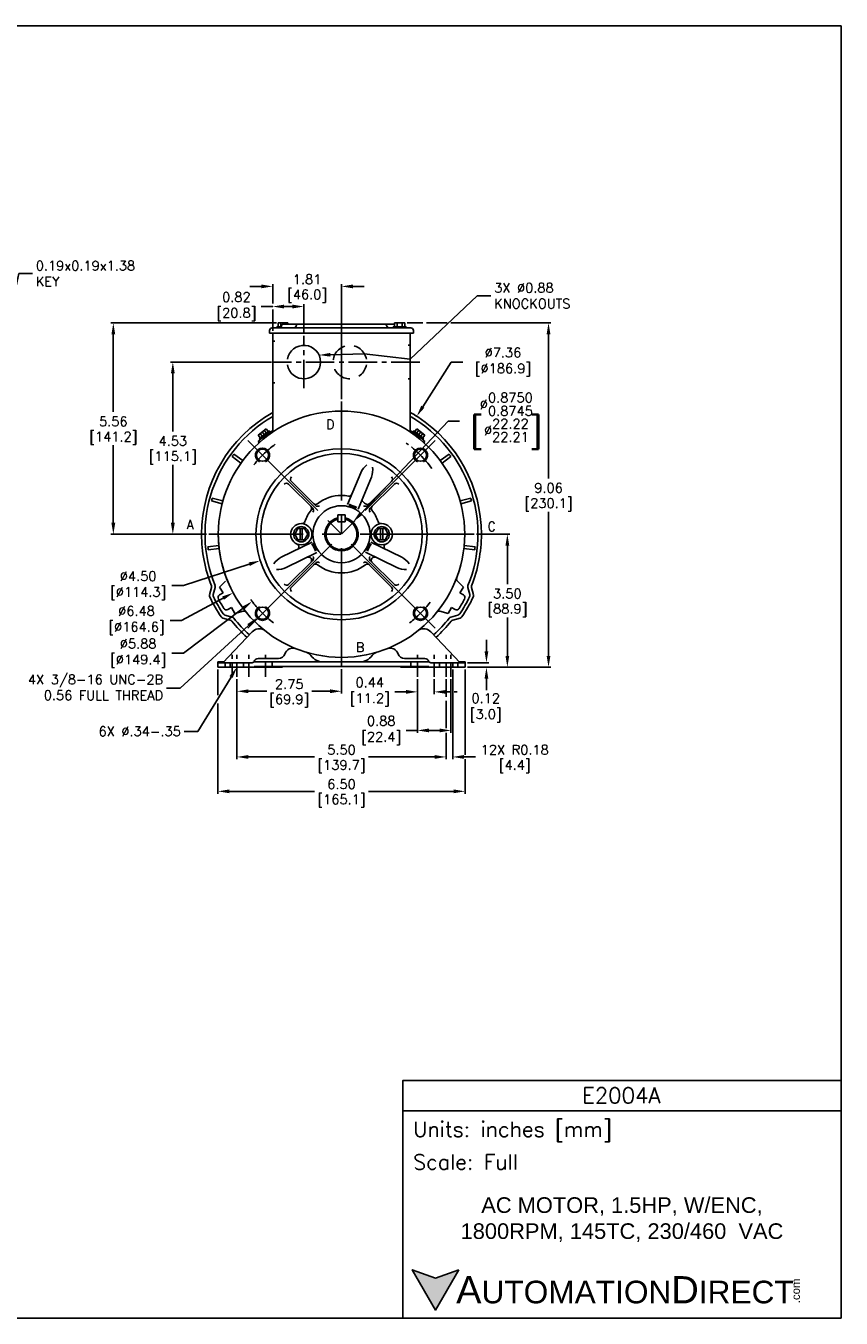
# Model space of a CAD drawing. Extents: x 897.4 to 941.4, y -8.5 to 25.5.
# Tile 2 of 2: x 920 to 941.4, y -8.5 to 25.5. Entities that reach past the tile are written whole.
import ezdxf
from ezdxf import colors
from ezdxf.entities.mleader import LeaderData, LeaderLine
from ezdxf.math import Vec2, Vec3

# ---------------------------------------------------------------- set-up
doc = ezdxf.new("R2010")
doc.units = 0
doc.header["$LTSCALE"] = 4
doc.header["$MEASUREMENT"] = 0
for name, pattern in [('CENTER2', [1.125, 0.75, -0.125, 0.125, -0.125]), ('CENTERLINE', [1.09375, 0.78125, -0.09375, 0.125, -0.09375]), ('HIDDEN2', [0.1875, 0.125, -0.0625])]:
    doc.linetypes.add(name, pattern=pattern)
doc.layers.get('0').update_dxf_attribs({"linetype": 'CONTINUOUS'})
doc.layers.get('DEFPOINTS').update_dxf_attribs({"linetype": 'CONTINUOUS'})
for name, color, linetype in [('CENTER', 40, 'CENTER2'), ('DIMENSIONS', 140, 'CONTINUOUS'), ('DIMENSIONS @ 1', 140, 'CONTINUOUS'), ('HIDDEN', 102, 'HIDDEN2'), ('TEXT', 140, 'CONTINUOUS')]:
    doc.layers.add(name, color=color, linetype=linetype)
doc.styles.add('\\M+2ABAC\\M+2A6A11', font='txt')
doc.styles.add('ROMANS', font='romans.shx')
doc.styles.get("Standard").update_dxf_attribs({"font": 'romans.shx'})
doc.dimstyles.get("Standard").update_dxf_attribs({"dimtxt": 0.25, "dimasz": 0.3, "dimexe": 0.0625, "dimexo": 0.0625, "dimgap": 0.0625, "dimtad": 0, "dimtih": 1, "dimtoh": 1, "dimzin": 0, "dimdsep": 46, "dimtxsty": 'Standard', "dimcen": 0, "dimadec": 0, "dimazin": 0, "dimtfac": 1, "dimtofl": 0, "dimtmove": 0, "dimatfit": 3, "dimfxl": 0, "dimtolj": 1, "dimtzin": 0, "dimarcsym": 0})

# ---------------------------------------------------------------- blocks, each defined once
blk = doc.blocks.new('*D9')
at = {"layer": 'DEFPOINTS', "color": 0}
for p in [(926.618, 17.651), (922.264, 12.091), (924.776, 12.091)]:
    blk.add_point(p, dxfattribs=at)
at = {"layer": 'DIMENSIONS', "color": 0, "lineweight": -2}
for p, q in [((926.555, 17.651), (922.202, 17.651)), ((922.264, 17.351), (922.264, 15.311)), ((922.264, 12.391), (922.264, 14.43)), ((924.713, 12.091), (922.202, 12.091))]:
    blk.add_line(p, q, dxfattribs=at)
at = {"layer": 'DIMENSIONS', "color": 0}
for points in [[(922.214, 17.351), (922.314, 17.351), (922.264, 17.651)], [(922.214, 12.391), (922.314, 12.391), (922.264, 12.091)]]:
    blk.add_solid(points, dxfattribs=at)
at = {"layer": 'DIMENSIONS', "color": 0, "char_height": 0.25, "attachment_point": 5}
for s, insert in [('\\A1;5.56', (922.264, 15.058)), ('\\A1;[141.2]', (922.264, 14.618))]:
    blk.add_mtext(s, dxfattribs=dict(at, insert=insert))
blk = doc.blocks.new('*D10')
at = {"layer": 'DEFPOINTS', "color": 0}
for p in [(926.488, 16.621), (923.829, 12.091), (924.776, 12.091)]:
    blk.add_point(p, dxfattribs=at)
at = {"layer": 'DIMENSIONS', "color": 0, "lineweight": -2}
for p, q in [((926.425, 16.621), (923.766, 16.621)), ((923.829, 16.321), (923.829, 14.796)), ((923.829, 12.391), (923.829, 13.915)), ((924.713, 12.091), (923.766, 12.091))]:
    blk.add_line(p, q, dxfattribs=at)
at = {"layer": 'DIMENSIONS', "color": 0}
for points in [[(923.779, 16.321), (923.879, 16.321), (923.829, 16.621)], [(923.779, 12.391), (923.879, 12.391), (923.829, 12.091)]]:
    blk.add_solid(points, dxfattribs=at)
at = {"layer": 'DIMENSIONS', "color": 0, "char_height": 0.25, "attachment_point": 5}
for s, insert in [('\\A1;4.53', (923.829, 14.543)), ('\\A1;[115.1]', (923.829, 14.103))]:
    blk.add_mtext(s, dxfattribs=dict(at, insert=insert))
blk = doc.blocks.new('*D11')
at = {"layer": 'DEFPOINTS', "color": 0}
for p in [(928.266, 8.601), (925.516, 8.341), (928.266, 7.959)]:
    blk.add_point(p, dxfattribs=at)
at = {"layer": 'DIMENSIONS', "color": 0, "lineweight": -2}
for p, q in [((928.266, 8.538), (928.266, 7.897)), ((925.516, 8.278), (925.516, 7.897)), ((925.816, 7.959), (926.298, 7.959)), ((927.966, 7.959), (927.483, 7.959))]:
    blk.add_line(p, q, dxfattribs=at)
at = {"layer": 'DIMENSIONS', "color": 0}
for points in [[(925.816, 8.009), (925.816, 7.909), (925.516, 7.959)], [(927.966, 8.009), (927.966, 7.909), (928.266, 7.959)]]:
    blk.add_solid(points, dxfattribs=at)
at = {"layer": 'DIMENSIONS', "color": 0, "char_height": 0.25, "attachment_point": 5}
for s, insert in [('\\A1;2.75', (926.891, 8.147)), ('\\A1;[69.9]', (926.891, 7.706))]:
    blk.add_mtext(s, dxfattribs=dict(at, insert=insert))
blk = doc.blocks.new('*D12')
at = {"layer": 'DEFPOINTS', "color": 0}
for p in [(931.117, 13.63), (925.415, 10.551)]:
    blk.add_point(p, dxfattribs=at)
at = {"layer": 'DIMENSIONS', "color": 0, "lineweight": -2}
for p, q in [((924.061, 9.821), (925.151, 10.409)), ((923.761, 9.821), (924.061, 9.821))]:
    blk.add_line(p, q, dxfattribs=at)
blk.add_arc((928.266, 12.091), 3.24, 181.1052, 209.4687, dxfattribs=at)
at = {"layer": 'DIMENSIONS', "color": 0}
blk.add_solid([(925.127, 10.453), (925.174, 10.365), (925.415, 10.551)], dxfattribs=at)
at = {"layer": 'DIMENSIONS', "color": 0, "insert": (922.788, 9.821), "char_height": 0.25, "attachment_point": 5}
blk.add_mtext('\\A1; ∅6.48\\P [∅164.6]', dxfattribs=at)
blk = doc.blocks.new('*D13')
at = {"layer": 'DEFPOINTS', "color": 0}
for p in [(925.516, 8.341), (931.016, 8.341), (931.016, 6.231)]:
    blk.add_point(p, dxfattribs=at)
at = {"layer": 'DIMENSIONS', "color": 0, "lineweight": -2}
for p, q in [((925.516, 8.278), (925.516, 6.169)), ((931.016, 8.278), (931.016, 7.813)), ((931.016, 7.704), (931.016, 7)), ((931.016, 6.869), (931.016, 6.169)), ((925.816, 6.231), (927.554, 6.231)), ((930.716, 6.231), (928.977, 6.231))]:
    blk.add_line(p, q, dxfattribs=at)
at = {"layer": 'DIMENSIONS', "color": 0}
for points in [[(925.816, 6.281), (925.816, 6.181), (925.516, 6.231)], [(930.716, 6.281), (930.716, 6.181), (931.016, 6.231)]]:
    blk.add_solid(points, dxfattribs=at)
at = {"layer": 'DIMENSIONS', "color": 0, "char_height": 0.25, "attachment_point": 5}
for s, insert in [('\\A1;5.50', (928.266, 6.419)), ('\\A1;[139.7]', (928.266, 5.978))]:
    blk.add_mtext(s, dxfattribs=dict(at, insert=insert))
blk = doc.blocks.new('*D14')
at = {"layer": 'DEFPOINTS', "color": 0}
for p in [(925.016, 8.591), (931.516, 8.591), (931.516, 5.326)]:
    blk.add_point(p, dxfattribs=at)
at = {"layer": 'DIMENSIONS', "color": 0, "lineweight": -2}
for p, q in [((925.016, 8.528), (925.016, 7.855)), ((931.516, 8.528), (931.516, 6.285)), ((925.016, 7.638), (925.016, 5.263)), ((931.516, 6.171), (931.516, 5.263)), ((925.316, 5.326), (927.554, 5.326)), ((931.216, 5.326), (928.977, 5.326))]:
    blk.add_line(p, q, dxfattribs=at)
at = {"layer": 'DIMENSIONS', "color": 0}
for points in [[(925.316, 5.376), (925.316, 5.276), (925.016, 5.326)], [(931.216, 5.376), (931.216, 5.276), (931.516, 5.326)]]:
    blk.add_solid(points, dxfattribs=at)
at = {"layer": 'DIMENSIONS', "color": 0, "char_height": 0.25, "attachment_point": 5}
for s, insert in [('\\A1;6.50', (928.266, 5.513)), ('\\A1;[165.1]', (928.266, 5.073))]:
    blk.add_mtext(s, dxfattribs=dict(at, insert=insert))
blk = doc.blocks.new('*D32')
at = {"layer": 'DEFPOINTS', "color": 0}
for p in [(927.276, 18.081), (926.456, 17.381), (927.276, 17.311)]:
    blk.add_point(p, dxfattribs=at)
at = {"layer": 'DIMENSIONS', "color": 0, "lineweight": -2}
for p, q in [((926.456, 18.081), (926.156, 18.081)), ((926.976, 18.081), (926.756, 18.081)), ((927.276, 17.373), (927.276, 18.144)), ((926.456, 17.443), (926.456, 18.006))]:
    blk.add_line(p, q, dxfattribs=at)
at = {"layer": 'DIMENSIONS', "color": 0}
for points in [[(926.756, 18.131), (926.756, 18.031), (926.456, 18.081)], [(926.976, 18.131), (926.976, 18.031), (927.276, 18.081)]]:
    blk.add_solid(points, dxfattribs=at)
at = {"layer": 'DIMENSIONS', "color": 0, "insert": (925.415, 18.081), "char_height": 0.25, "attachment_point": 5}
blk.add_mtext('\\A1; 0.82\\P [20.8]', dxfattribs=at)
blk = doc.blocks.new('*D16')
at = {"layer": 'DEFPOINTS', "color": 0}
for p in [(928.266, 18.611), (926.456, 17.381), (928.266, 15.581)]:
    blk.add_point(p, dxfattribs=at)
at = {"layer": 'DIMENSIONS', "color": 0, "lineweight": -2}
for p, q in [((926.156, 18.611), (925.856, 18.611)), ((926.456, 18.157), (926.456, 18.673)), ((928.266, 15.643), (928.266, 18.673)), ((928.566, 18.611), (928.866, 18.611)), ((926.456, 17.443), (926.456, 18.006))]:
    blk.add_line(p, q, dxfattribs=at)
at = {"layer": 'DIMENSIONS', "color": 0}
for points in [[(926.156, 18.661), (926.156, 18.561), (926.456, 18.611)], [(928.566, 18.661), (928.566, 18.561), (928.266, 18.611)]]:
    blk.add_solid(points, dxfattribs=at)
at = {"layer": 'DIMENSIONS', "color": 0, "char_height": 0.25, "attachment_point": 5}
for s, insert in [('\\A1;1.81', (927.361, 18.798)), ('\\A1;[46.0]', (927.361, 18.358))]:
    blk.add_mtext(s, dxfattribs=dict(at, insert=insert))
blk = doc.blocks.new('*D1')
at = {"layer": 'DEFPOINTS', "color": 0}
for p in [(930.245, 15.193), (926.287, 8.988)]:
    blk.add_point(p, dxfattribs=at)
at = {"layer": 'DIMENSIONS', "color": 0, "lineweight": -2}
for p, q in [((931.155, 16.62), (930.406, 15.446)), ((931.455, 16.62), (931.155, 16.62))]:
    blk.add_line(p, q, dxfattribs=at)
blk.add_arc((928.266, 12.091), 3.68, 56.967, 58.4406, dxfattribs=at)
at = {"layer": 'DIMENSIONS', "color": 0}
blk.add_solid([(930.364, 15.473), (930.448, 15.419), (930.245, 15.193)], dxfattribs=at)
at = {"layer": 'DIMENSIONS', "color": 0, "insert": (932.428, 16.62), "char_height": 0.25, "attachment_point": 5}
blk.add_mtext('\\A1; ∅7.36\\P [∅186.9]', dxfattribs=at)
blk = doc.blocks.new('*D17')
at = {"layer": 'DEFPOINTS', "color": 0}
for p in [(930.266, 8.341), (930.706, 8.341), (930.706, 7.943)]:
    blk.add_point(p, dxfattribs=at)
at = {"layer": 'DIMENSIONS', "color": 0, "lineweight": -2}
for p, q in [((930.266, 8.278), (930.266, 7.881)), ((930.706, 8.278), (930.706, 7.881)), ((929.966, 7.943), (929.666, 7.943)), ((931.006, 7.943), (931.117, 7.943)), ((931.232, 7.943), (931.306, 7.943))]:
    blk.add_line(p, q, dxfattribs=at)
at = {"layer": 'DIMENSIONS', "color": 0}
for points in [[(929.966, 7.993), (929.966, 7.893), (930.266, 7.943)], [(931.006, 7.993), (931.006, 7.893), (930.706, 7.943)]]:
    blk.add_solid(points, dxfattribs=at)
at = {"layer": 'DIMENSIONS', "color": 0, "insert": (928.925, 7.943), "char_height": 0.25, "attachment_point": 5}
blk.add_mtext('\\A1; 0.44\\P [11.2]', dxfattribs=at)
blk = doc.blocks.new('*D31')
at = {"layer": 'DEFPOINTS', "color": 0}
for p in [(930.266, 8.341), (931.146, 8.341), (931.146, 6.929)]:
    blk.add_point(p, dxfattribs=at)
at = {"layer": 'DIMENSIONS', "color": 0, "lineweight": -2}
for p, q in [((930.266, 8.278), (930.266, 6.866)), ((931.146, 8.278), (931.146, 6.866)), ((930.266, 6.929), (929.966, 6.929)), ((930.846, 6.929), (930.566, 6.929))]:
    blk.add_line(p, q, dxfattribs=at)
at = {"layer": 'DIMENSIONS', "color": 0}
for points in [[(930.566, 6.979), (930.566, 6.879), (930.266, 6.929)], [(930.846, 6.979), (930.846, 6.879), (931.146, 6.929)]]:
    blk.add_solid(points, dxfattribs=at)
at = {"layer": 'DIMENSIONS', "color": 0, "insert": (929.225, 6.929), "char_height": 0.25, "attachment_point": 5}
blk.add_mtext('\\A1; 0.88\\P [22.4]', dxfattribs=at)
blk = doc.blocks.new('*D19')
at = {"layer": 'DEFPOINTS', "color": 0}
for p in [(931.516, 8.711), (931.516, 8.591), (932.079, 8.591)]:
    blk.add_point(p, dxfattribs=at)
at = {"layer": 'DIMENSIONS', "color": 0, "lineweight": -2}
for p, q in [((932.079, 9.011), (932.079, 9.311)), ((931.578, 8.711), (932.141, 8.711)), ((931.578, 8.591), (932.141, 8.591)), ((932.079, 8.291), (932.079, 7.991))]:
    blk.add_line(p, q, dxfattribs=at)
at = {"layer": 'DIMENSIONS', "color": 0}
for points in [[(932.029, 9.011), (932.129, 9.011), (932.079, 8.711)], [(932.029, 8.291), (932.129, 8.291), (932.079, 8.591)]]:
    blk.add_solid(points, dxfattribs=at)
at = {"layer": 'DIMENSIONS', "color": 0, "insert": (931.974, 7.525), "char_height": 0.25, "attachment_point": 5}
blk.add_mtext('\\A1; 0.12\\P [3.0]', dxfattribs=at)
blk = doc.blocks.new('*D30')
at = {"layer": 'DEFPOINTS', "color": 0}
for p in [(931.191, 8.591), (931.016, 8.341), (931.191, 6.231)]:
    blk.add_point(p, dxfattribs=at)
at = {"layer": 'DIMENSIONS', "color": 0, "lineweight": -2}
for p, q in [((931.191, 8.528), (931.191, 6.169)), ((931.016, 8.278), (931.016, 7.816)), ((931.016, 7.702), (931.016, 6.991)), ((931.016, 6.851), (931.016, 6.169)), ((930.716, 6.231), (930.416, 6.231)), ((931.491, 6.231), (931.791, 6.231))]:
    blk.add_line(p, q, dxfattribs=at)
at = {"layer": 'DIMENSIONS', "color": 0}
for points in [[(930.716, 6.281), (930.716, 6.181), (931.016, 6.231)], [(931.491, 6.281), (931.491, 6.181), (931.191, 6.231)]]:
    blk.add_solid(points, dxfattribs=at)
at = {"layer": 'DIMENSIONS', "color": 0, "char_height": 0.25, "attachment_point": 5}
for s, insert in [('\\A1;12X R0.18', (932.823, 6.419)), ('\\A1;[4.4]', (932.823, 5.978))]:
    blk.add_mtext(s, dxfattribs=dict(at, insert=insert))
blk = doc.blocks.new('*D21')
at = {"layer": 'DEFPOINTS', "color": 0}
for p in [(929.932, 17.651), (931.516, 8.591), (933.712, 8.591)]:
    blk.add_point(p, dxfattribs=at)
at = {"layer": 'DIMENSIONS', "color": 0, "lineweight": -2}
for p, q in [((929.994, 17.651), (930.409, 17.651)), ((930.501, 17.651), (931.043, 17.651)), ((931.144, 17.651), (933.775, 17.651)), ((933.712, 17.351), (933.712, 13.561)), ((933.712, 8.891), (933.712, 12.68)), ((931.578, 8.591), (933.775, 8.591))]:
    blk.add_line(p, q, dxfattribs=at)
at = {"layer": 'DIMENSIONS', "color": 0}
for points in [[(933.662, 17.351), (933.762, 17.351), (933.712, 17.651)], [(933.662, 8.891), (933.762, 8.891), (933.712, 8.591)]]:
    blk.add_solid(points, dxfattribs=at)
at = {"layer": 'DIMENSIONS', "color": 0, "char_height": 0.25, "attachment_point": 5}
for s, insert in [('\\A1;9.06', (933.712, 13.308)), ('\\A1;[230.1]', (933.712, 12.868))]:
    blk.add_mtext(s, dxfattribs=dict(at, insert=insert))
blk = doc.blocks.new('*D25')
at = {"layer": 'DEFPOINTS', "color": 0}
for p in [(930.406, 12.786), (926.126, 11.396)]:
    blk.add_point(p, dxfattribs=at)
at = {"layer": 'DIMENSIONS', "color": 0, "lineweight": -2}
for p, q in [((924.106, 10.739), (925.84, 11.303)), ((923.806, 10.739), (924.106, 10.739))]:
    blk.add_line(p, q, dxfattribs=at)
at = {"layer": 'DIMENSIONS', "color": 0}
blk.add_solid([(925.825, 11.35), (925.856, 11.255), (926.126, 11.396)], dxfattribs=at)
at = {"layer": 'DIMENSIONS', "color": 0, "insert": (922.832, 10.739), "char_height": 0.25, "attachment_point": 5}
blk.add_mtext('\\A1; ∅4.50\\P [∅114.3]', dxfattribs=at)
blk = doc.blocks.new('*D26')
at = {"layer": 'DEFPOINTS', "color": 0}
for p in [(930.615, 13.858), (925.916, 10.323)]:
    blk.add_point(p, dxfattribs=at)
at = {"layer": 'DIMENSIONS', "color": 0, "lineweight": -2}
for p, q in [((924.106, 8.961), (925.676, 10.143)), ((923.806, 8.961), (924.106, 8.961))]:
    blk.add_line(p, q, dxfattribs=at)
blk.add_arc((928.266, 12.091), 2.94, 215.7331, 217.5224, dxfattribs=at)
at = {"layer": 'DIMENSIONS', "color": 0}
blk.add_solid([(925.646, 10.183), (925.706, 10.103), (925.916, 10.323)], dxfattribs=at)
at = {"layer": 'DIMENSIONS', "color": 0, "insert": (922.832, 8.961), "char_height": 0.25, "attachment_point": 5}
blk.add_mtext('\\A1; ∅5.88\\P [∅149.4]', dxfattribs=at)
blk = doc.blocks.new('*D0')
at = {"layer": 'DEFPOINTS', "color": 0}
for p in [(928.566, 12.409), (927.966, 11.772)]:
    blk.add_point(p, dxfattribs=at)
at = {"layer": 'DIMENSIONS', "color": 0, "lineweight": -2}
for p, q in [((931.07, 15.067), (928.771, 12.627)), ((931.37, 15.067), (931.07, 15.067))]:
    blk.add_line(p, q, dxfattribs=at)
at = {"layer": 'DIMENSIONS', "color": 0}
blk.add_solid([(928.735, 12.662), (928.808, 12.593), (928.566, 12.409)], dxfattribs=at)
at = {"layer": 'DIMENSIONS', "color": 0, "insert": (932.517, 15.067), "char_height": 0.25, "attachment_point": 5}
blk.add_mtext('\\A1; ∅\\S0.8750^ 0.8745;\\P {\\o\\l\\H0.600000;[}∅\\S22.22^ 22.21;{\\o\\l\\H0.600000;]}', dxfattribs=at)
blk = doc.blocks.new('*D27')
at = {"layer": 'DEFPOINTS', "color": 0}
for p in [(931.756, 12.091), (931.516, 8.591), (932.629, 8.591)]:
    blk.add_point(p, dxfattribs=at)
at = {"layer": 'DIMENSIONS', "color": 0, "lineweight": -2}
for p, q in [((931.818, 12.091), (932.692, 12.091)), ((932.629, 11.791), (932.629, 10.781)), ((932.629, 8.891), (932.629, 9.9)), ((931.578, 8.591), (932.692, 8.591))]:
    blk.add_line(p, q, dxfattribs=at)
at = {"layer": 'DIMENSIONS', "color": 0}
for points in [[(932.579, 11.791), (932.679, 11.791), (932.629, 12.091)], [(932.579, 8.891), (932.679, 8.891), (932.629, 8.591)]]:
    blk.add_solid(points, dxfattribs=at)
at = {"layer": 'DIMENSIONS', "color": 0, "char_height": 0.25, "attachment_point": 5}
for s, insert in [('\\A1;3.50', (932.629, 10.528)), ('\\A1;[88.9]', (932.629, 10.088))]:
    blk.add_mtext(s, dxfattribs=dict(at, insert=insert))

msp = doc.modelspace()

# ---------------------------------------------------------------- hatches: boundary and pattern name
at = {"layer": 'TEXT'}
msp.add_hatch(color=256, dxfattribs=at).paths.add_polyline_path([(931.353, -7.259), (930.739, -7.483), (930.125, -7.259), (930.739, -8.323)])

# ---------------------------------------------------------------- linework, layer by layer
for p, q in [((926.376, 17.381), (926.376, 17.451)), ((930.156, 17.381), (926.376, 17.381)), ((930.086, 17.521), (926.446, 17.521)), ((926.456, 17.381), (926.456, 14.822)), ((926.675, 17.551), (926.566, 17.551)), ((926.566, 17.521), (926.566, 17.551)), ((926.853, 17.651), (926.6, 17.651)), ((926.6, 17.551), (926.6, 17.651)), ((926.668, 17.551), (926.668, 17.651)), ((926.685, 17.571), (926.688, 17.579)), ((926.736, 17.621), (926.736, 17.651)), ((929.66, 17.621), (926.752, 17.621)), ((926.853, 17.651), (926.853, 17.621)), ((927.074, 17.571), (927.077, 17.579)), ((929.457, 17.571), (929.456, 17.575)), ((929.626, 17.521), (929.626, 17.551)), ((929.966, 17.551), (929.626, 17.551)), ((929.66, 17.551), (929.66, 17.651)), ((929.932, 17.651), (929.66, 17.651)), ((929.728, 17.551), (929.728, 17.651)), ((929.864, 17.551), (929.864, 17.651)), ((929.932, 17.551), (929.932, 17.651)), ((929.966, 17.521), (929.966, 17.551)), ((930.076, 17.381), (930.076, 14.822)), ((930.156, 17.381), (930.156, 17.451)), ((926.07, 14.701), (926.285, 14.867)), ((926.131, 14.622), (926.07, 14.701)), ((926.104, 14.601), (926.373, 14.808)), ((926.184, 14.664), (926.124, 14.743)), ((926.238, 14.705), (926.178, 14.784)), ((926.292, 14.746), (926.231, 14.826)), ((926.346, 14.788), (926.285, 14.867)), ((926.394, 14.781), (926.373, 14.808)), ((930.137, 14.781), (930.158, 14.808)), ((930.428, 14.601), (930.158, 14.808)), ((930.185, 14.788), (930.246, 14.867)), ((930.239, 14.746), (930.3, 14.826)), ((930.462, 14.701), (930.246, 14.867)), ((930.293, 14.705), (930.354, 14.784)), ((930.347, 14.664), (930.408, 14.743)), ((930.401, 14.622), (930.462, 14.701)), ((926.096, 14.497), (926.072, 14.528)), ((926.124, 14.574), (926.104, 14.601)), ((930.407, 14.574), (930.428, 14.601)), ((930.436, 14.497), (930.46, 14.528)), ((925.386, 14.133), (925.621, 13.963)), ((925.433, 14.198), (925.668, 14.027)), ((931.098, 14.198), (930.863, 14.027)), ((931.145, 14.133), (930.91, 13.963)), ((928.428, 12.876), (928.774, 13.709)), ((926.876, 13.41), (927.508, 12.778)), ((926.947, 13.481), (927.579, 12.849)), ((928.702, 12.752), (929.051, 13.595)), ((929.585, 13.481), (928.953, 12.849)), ((929.656, 13.41), (929.023, 12.778)), ((924.846, 12.966), (925.126, 12.891)), ((924.866, 13.043), (925.147, 12.968)), ((931.665, 13.043), (931.385, 12.968)), ((931.685, 12.966), (931.405, 12.891)), ((928.172, 12.604), (928.359, 12.604)), ((928.172, 12.417), (928.172, 12.604)), ((928.359, 12.417), (928.359, 12.604)), ((927.119, 12.242), (927.037, 12.091)), ((927.121, 12.242), (927.297, 12.242)), ((927.18, 11.94), (927.18, 12.242)), ((927.235, 11.94), (927.235, 12.242)), ((927.379, 12.091), (927.297, 12.242)), ((928.172, 12.417), (928.359, 12.417)), ((929.235, 12.242), (929.153, 12.09)), ((929.411, 12.242), (929.237, 12.242)), ((929.296, 12.242), (929.296, 11.94)), ((929.351, 12.242), (929.351, 11.94)), ((929.494, 12.09), (929.412, 12.242)), ((927.037, 12.091), (927.119, 11.94)), ((927.121, 11.94), (927.295, 11.94)), ((927.297, 11.94), (927.379, 12.091)), ((929.153, 12.09), (929.234, 11.94)), ((929.411, 11.94), (929.234, 11.94)), ((929.413, 11.94), (929.494, 12.09)), ((924.751, 11.761), (925.039, 11.792)), ((924.759, 11.682), (925.048, 11.712)), ((927.492, 11.88), (926.681, 11.485)), ((927.617, 11.607), (926.812, 11.215)), ((928.9, 11.615), (929.719, 11.215)), ((929.039, 11.88), (929.851, 11.485)), ((931.772, 11.682), (931.483, 11.712)), ((931.78, 11.761), (931.492, 11.792)), ((926.876, 10.771), (927.508, 11.403)), ((926.947, 10.701), (927.579, 11.333)), ((929.585, 10.701), (928.953, 11.333)), ((929.656, 10.771), (929.023, 11.403)), ((924.847, 10.686), (924.795, 10.492)), ((924.942, 10.691), (924.891, 10.501)), ((925.15, 10.546), (925.058, 10.493)), ((925.217, 10.859), (925.06, 10.702)), ((925.06, 10.702), (925.15, 10.546)), ((931.314, 10.859), (931.471, 10.702)), ((931.471, 10.702), (931.381, 10.546)), ((931.381, 10.546), (931.474, 10.493)), ((931.59, 10.691), (931.641, 10.501)), ((931.684, 10.686), (931.736, 10.492)), ((925.34, 9.832), (925.146, 9.884)), ((925.392, 9.912), (925.201, 9.963)), ((925.37, 10.165), (925.278, 10.112)), ((925.37, 10.165), (925.46, 10.009)), ((925.675, 10.067), (925.46, 10.009)), ((930.857, 10.067), (931.071, 10.009)), ((931.161, 10.165), (931.071, 10.009)), ((931.139, 9.912), (931.33, 9.963)), ((931.161, 10.165), (931.254, 10.112)), ((931.192, 9.832), (931.385, 9.884)), ((925.146, 8.711), (925.918, 9.523)), ((931.386, 8.711), (930.613, 9.523)), ((925.016, 8.591), (925.016, 8.731)), ((925.016, 8.731), (925.165, 8.731)), ((925.016, 8.711), (925.917, 8.711)), ((925.016, 8.591), (925.966, 8.591)), ((925.966, 8.591), (925.966, 8.611)), ((925.966, 8.611), (926.716, 8.611)), ((925.966, 8.591), (926.716, 8.591)), ((925.967, 8.731), (928.266, 8.731)), ((926.076, 8.821), (926.607, 8.821)), ((926.716, 8.591), (926.716, 8.611)), ((926.716, 8.611), (928.266, 8.611)), ((930.564, 8.731), (928.266, 8.731)), ((929.816, 8.611), (928.266, 8.611)), ((929.816, 8.611), (929.816, 8.591)), ((930.566, 8.611), (929.816, 8.611)), ((930.566, 8.591), (929.816, 8.591)), ((930.456, 8.821), (929.924, 8.821)), ((930.566, 8.611), (930.566, 8.591)), ((931.516, 8.591), (930.566, 8.591)), ((931.516, 8.711), (930.615, 8.711)), ((931.516, 8.711), (931.312, 8.711)), ((931.516, 8.731), (931.367, 8.731)), ((931.516, 8.591), (931.516, 8.731))]:
    msp.add_line(p, q)
for centre, radius in [((928.266, 12.091), 2.25), ((926.187, 14.17), 0.16), ((930.345, 14.17), 0.16), ((928.266, 12.091), 2.125), ((927.208, 12.091), 0.2), ((929.324, 12.091), 0.28), ((929.324, 12.091), 0.2), ((926.187, 10.012), 0.16), ((930.345, 10.012), 0.16)]:
    msp.add_circle(centre, radius)
for centre, radius, start, end in [((926.446, 17.451), 0.07, 90, 180), ((926.618, 17.591), 0.07, 269.9998, 343.3981), ((926.752, 17.551), 0.07, 89.9997, 156.4529), ((927.007, 17.591), 0.07, 269.9998, 343.3981), ((927.141, 17.551), 0.07, 89.9997, 156.4529), ((929.39, 17.551), 0.07, 20.2364, 90), ((929.524, 17.591), 0.07, 196.6016, 270.0001), ((930.086, 17.451), 0.07, 0, 90), ((927.276, 16.621), 0.44, 189.0682, 170.3933), ((928.266, 12.091), 3.24, 90, 180), ((928.266, 12.091), 3.24, 0, 90), ((928.266, 12.091), 3.68, 119.4621, 180), ((928.266, 12.091), 3.59, 120.2768, 202.0624), ((928.266, 12.091), 3.68, 56.967, 60.5379), ((928.266, 12.091), 3.59, 56.968, 59.7232), ((928.266, 12.091), 3.59, 337.9376, 56.9679), ((928.266, 12.091), 3.68, 0, 56.967), ((928.266, 12.063), 3.3, 123.2631, 131.6707), ((928.266, 12.063), 3.3, 48.3293, 56.7369), ((926.187, 14.17), 0.188, 293.9592, 244.816), ((930.345, 14.17), 0.188, 295.184, 246.0408), ((928.266, 12.091), 3.53, 143.3507, 144.6493), ((928.266, 12.091), 3.53, 35.3507, 36.6493), ((929.236, 13.518), 0.5, 126.8366, 157.5), ((929.236, 13.518), 0.5, 126.8355, 157.5), ((928.589, 13.786), 0.5, 337.5, 8.1634), ((926.819, 13.353), 0.08, 45.0001, 138.8824), ((927.003, 13.537), 0.08, 131.1181, 225.0006), ((929.528, 13.537), 0.08, 314.9994, 48.882), ((929.712, 13.353), 0.08, 41.1176, 134.9999), ((928.266, 12.091), 3.53, 164.3507, 165.6492), ((928.266, 12.091), 1.02, 90, 128.2082), ((928.266, 12.091), 1.02, 79.5662, 90), ((928.465, 13.172), 0.08, 259.5662, 337.5001), ((928.89, 12.996), 0.08, 157.5, 235.4279), ((928.266, 12.091), 1.02, 51.7918, 55.4281), ((928.266, 12.091), 3.53, 14.3508, 15.6493), ((928.266, 12.091), 1.02, 141.7821, 160.9227), ((927.401, 12.771), 0.08, 321.7821, 45.0051), ((927.451, 12.721), 0.08, 322.2456, 45.0002), ((928.266, 12.091), 0.75, 89.9929, 270), ((927.585, 12.955), 0.08, 225, 308.2079), ((927.635, 12.905), 0.08, 225.0001, 307.7438), ((928.266, 12.091), 0.75, 270, 90.0141), ((929.079, 14.054), 1.35, 242.5732, 251.7079), ((929.08, 14.053), 1.32, 242.3775, 251.9677), ((928.896, 12.905), 0.08, 232.2562, 314.9999), ((928.946, 12.955), 0.08, 231.7921, 315), ((929.08, 12.721), 0.08, 134.9997, 217.7545), ((929.13, 12.771), 0.08, 134.9949, 218.2179), ((928.266, 12.091), 1.02, 19.0773, 38.2179), ((927.208, 12.091), 0.28, 0, 180), ((927.226, 12.45), 0.08, 267.068, 340.9225), ((928.266, 12.091), 0.437, 102.3772, 77.6228), ((928.266, 12.091), 0.406, 103.3465, 76.6535), ((929.305, 12.45), 0.08, 199.0775, 272.932), ((928.266, 12.091), 3.68, 180, 201.6001), ((928.266, 12.091), 3.24, 180, 270), ((927.208, 12.091), 0.28, 180, 0), ((928.266, 12.091), 3.24, 270, 0), ((928.266, 12.091), 3.68, 338.3999, 0), ((928.266, 12.091), 3.53, 185.3508, 186.6493), ((927.064, 11.76), 0.08, 296, 66.5076), ((926.356, 11.158), 1.32, 21.5323, 31.1225), ((926.356, 11.159), 1.35, 21.7921, 30.9268), ((930.176, 11.159), 1.35, 149.0732, 158.2079), ((930.175, 11.158), 1.32, 148.8775, 158.4677), ((929.467, 11.76), 0.08, 113.4925, 244.0001), ((928.266, 12.091), 3.53, 353.3507, 354.6492), ((926.9, 11.035), 0.5, 116, 146.6634), ((927.4, 11.412), 0.08, 38.0712, 116.0002), ((927.401, 11.41), 0.08, 314.9949, 38.2179), ((927.451, 11.46), 0.08, 314.9997, 37.7545), ((927.585, 11.226), 0.08, 51.7921, 135), ((927.635, 11.276), 0.08, 52.2562, 134.9999), ((928.266, 12.091), 1.02, 231.7918, 270), ((928.266, 12.091), 1.02, 270, 308.2082), ((928.896, 11.276), 0.08, 45.0001, 127.7438), ((928.946, 11.226), 0.08, 45, 128.2079), ((929.08, 11.46), 0.08, 142.2455, 225.0003), ((929.13, 11.41), 0.08, 141.7821, 225.0051), ((929.132, 11.412), 0.08, 63.9998, 141.9287), ((929.631, 11.035), 0.5, 33.3366, 64), ((926.593, 11.664), 0.5, 265.3366, 296), ((929.938, 11.664), 0.5, 244, 274.6634), ((931.371, 10.915), 0.08, 159.2667, 225), ((924.77, 10.707), 0.08, 344.9998, 21.6), ((924.864, 10.712), 0.08, 344.9979, 22.0625), ((926.819, 10.828), 0.08, 221.1176, 314.9999), ((927.003, 10.644), 0.08, 134.9994, 228.8819), ((929.528, 10.644), 0.08, 311.1181, 45.0006), ((929.712, 10.828), 0.08, 225.0001, 318.8824), ((931.667, 10.712), 0.08, 157.9375, 195.0021), ((931.762, 10.707), 0.08, 158.4, 195.0002), ((924.872, 10.471), 0.08, 165.0002, 205.5126), ((928.266, 12.091), 3.84, 205.5126, 214.4874), ((924.968, 10.48), 0.08, 165.0001, 206.0285), ((928.266, 12.091), 3.75, 206.0285, 213.9716), ((925.098, 10.423), 0.08, 120.0003, 207.7588), ((928.266, 12.091), 3.66, 207.7589, 212.2412), ((928.266, 12.091), 3.66, 327.7588, 332.2412), ((928.266, 12.091), 3.75, 326.0284, 333.9716), ((928.266, 12.091), 3.84, 325.5126, 334.4874), ((931.434, 10.423), 0.08, 332.2412, 59.9997), ((931.563, 10.48), 0.08, 333.9715, 14.9999), ((931.659, 10.471), 0.08, 334.4874, 14.9998), ((925.166, 9.962), 0.08, 214.4874, 255), ((925.222, 10.04), 0.08, 213.9715, 255), ((925.238, 10.181), 0.08, 212.2412, 300), ((925.371, 9.834), 0.08, 37.938, 74.9999), ((928.266, 12.091), 3.59, 217.9377, 227.5366), ((925.695, 9.989), 0.08, 39.2667, 104.9999), ((926.187, 10.012), 0.188, 115.184, 66.0408), ((930.345, 10.012), 0.188, 113.9592, 64.816), ((928.266, 12.091), 3.59, 312.4635, 322.0623), ((930.836, 9.989), 0.08, 75.0005, 140.7333), ((931.16, 9.834), 0.08, 105.0001, 142.062), ((931.294, 10.181), 0.08, 240, 327.7588), ((931.309, 10.04), 0.08, 285, 326.0285), ((931.365, 9.962), 0.08, 285, 325.5126), ((925.319, 9.755), 0.08, 38.4, 75.0004), ((928.266, 12.091), 3.68, 218.3999, 227.5092), ((926.107, 9.343), 0.26, 63.7076, 136.4167), ((930.424, 9.343), 0.26, 43.5833, 116.2924), ((928.266, 12.091), 3.68, 312.4908, 321.6001), ((931.212, 9.755), 0.08, 104.9996, 141.6), ((926.608, 9.001), 0.18, 270, 339.2138), ((926.987, 8.875), 0.22, 68.3217, 163.7927), ((927.266, 8.757), 0.24, 35.6773, 73.3024), ((927.786, 9.131), 0.4, 215.6774, 270), ((928.746, 9.131), 0.4, 270, 324.3226), ((929.265, 8.757), 0.24, 106.6976, 144.3227), ((929.544, 8.875), 0.22, 16.2073, 111.6783), ((929.923, 9.001), 0.18, 200.7863, 270), ((925.917, 8.771), 0.06, 269.9988, 339.3331), ((926.076, 8.711), 0.11, 90, 159.333), ((930.456, 8.711), 0.11, 20.667, 90), ((930.615, 8.771), 0.06, 200.667, 270.0012)]:
    msp.add_arc(centre, radius, start, end)
at = {"layer": 'CENTER', "ltscale": 0.25}
for p, q in [((927.276, 15.931), (927.276, 17.311)), ((930.326, 16.621), (926.488, 16.621))]:
    msp.add_line(p, q, dxfattribs=at)
at = {"layer": 'CENTER', "linetype": 'CENTERLINE'}
for p, q in [((928.266, 8.601), (928.266, 15.581)), ((928.266, 8.6), (928.266, 15.58)), ((930.733, 9.623), (925.798, 14.559)), ((930.733, 9.622), (925.798, 14.559)), ((925.798, 9.623), (930.733, 14.558))]:
    msp.add_line(p, q, dxfattribs=at)
at = {"layer": 'CENTER'}
msp.add_line((931.756, 12.091), (924.776, 12.091), dxfattribs=at)
at = {"layer": 'CENTER', "ltscale": 0.125}
for p, q in [((925.386, 8.341), (925.386, 8.961)), ((925.516, 8.341), (925.516, 8.961)), ((925.826, 8.341), (925.826, 8.961)), ((926.266, 8.341), (926.266, 8.981)), ((930.266, 8.341), (930.266, 8.981)), ((930.706, 8.341), (930.706, 8.961)), ((931.016, 8.341), (931.016, 8.961)), ((931.146, 8.341), (931.146, 8.961))]:
    msp.add_line(p, q, dxfattribs=at)
at = {"layer": 'CENTER', "linetype": 'CENTERLINE', "ltscale": 0.25}
for start, end in [(126.3349, 142.7305), (35.9721, 54.5845), (217.5224, 232.489), (307.538, 322.5307)]:
    msp.add_arc((928.266, 12.091), 2.94, start, end, dxfattribs=at)
at = {"layer": 'DEFPOINTS'}
msp.add_lwpolyline([(941.409, -8.534), (897.409, -8.534), (897.409, 25.466), (941.409, 25.466)], close=True, dxfattribs=at)
at = {"layer": 'DIMENSIONS'}
for p, q in [((928.266, 17.914), (928.266, 18.578)), ((930.266, 8.132), (930.266, 6.972)), ((931.146, 8.132), (931.146, 6.972))]:
    msp.add_line(p, q, dxfattribs=at)
at = {"layer": 'HIDDEN'}
for p, q in [((926.516, 17.166), (926.456, 17.166)), ((930.076, 17.061), (930.016, 17.061)), ((926.516, 16.076), (926.456, 16.076)), ((930.076, 16.181), (930.016, 16.181)), ((925.206, 8.591), (925.206, 8.711)), ((925.341, 8.591), (925.341, 8.711)), ((925.691, 8.591), (925.691, 8.711)), ((926.446, 8.591), (926.446, 8.731)), ((930.086, 8.591), (930.086, 8.731)), ((930.841, 8.591), (930.841, 8.711)), ((931.191, 8.591), (931.191, 8.711)), ((931.326, 8.591), (931.326, 8.711))]:
    msp.add_line(p, q, dxfattribs=at)
msp.add_arc((928.486, 16.621), 0.44, 9.6067, 350.9318, dxfattribs=at)
at = {"layer": 'TEXT'}
msp.add_line((929.879, -3.077), (941.409, -3.077), dxfattribs=at)
for points in [[(929.879, -8.534), (929.879, -2.282), (941.409, -2.282), (941.409, -8.534)], [(931.353, -7.259), (930.739, -8.323), (930.125, -7.259), (930.739, -7.483)]]:
    msp.add_lwpolyline(points, close=True, dxfattribs=at)

# ---------------------------------------------------------------- texts
at = {"layer": 'DIMENSIONS', "width": 0.95}
for s, p in [('D', (927.867, 14.858)), ('A', (924.193, 12.22)), ('C', (932.108, 12.169)), ('B', (928.649, 8.994))]:
    msp.add_text(s, height=0.25, dxfattribs=at).set_placement(p)
at = {"layer": 'TEXT'}
for s, insert, char_height, width, attachment_point, style in [('E2004A', (935.626, -2.674), 0.4111, 7.73736, 5, 'ROMANS'), (' Units: inches [mm]', (929.879, -3.63), 0.39741, 11.53066, 4, 'ROMANS'), (' Scale: Full', (929.879, -4.425), 0.39741, 11.53066, 4, 'ROMANS'), ('{\\fArial|b0|i0|c0|p34;     \\H1.2x;A\\H0.8333x;UTOMATION\\H1.2x;D\\H0.8333x;IRECT}', (930.125, -7.791), 0.59611, 10.09792, 4, '\\M+2ABAC\\M+2A6A11')]:
    msp.add_mtext(s, dxfattribs=dict(at, insert=insert, char_height=char_height, width=width, attachment_point=attachment_point, style=style))
at = {"layer": 'TEXT', "insert": (935.644, -5.94), "char_height": 0.41105, "width": 9.21252, "attachment_point": 5}
msp.add_mtext('\\A1;{\\fArial|b0|i0|c0|p34;AC MOTOR, 1.5HP, W/ENC, 1800RPM, 145TC, 230/460  VAC}', dxfattribs=at)
at = {"layer": 'TEXT', "insert": (940.109, -8.141), "char_height": 0.2146, "width": 0.63593, "attachment_point": 1, "rotation": 90, "style": '\\M+2ABAC\\M+2A6A11'}
msp.add_mtext('{\\fArial|b0|i0|c0|p34;.com}', dxfattribs=at)

# ---------------------------------------------------------------- dimensions: what is measured, and where the dimension line sits
at = {"layer": 'DIMENSIONS @ 1'}
for base, p1, p2, picture, middle in [((928.266, 18.611), (926.456, 17.381), (928.266, 15.581), '*D16', (927.361, 18.611)), ((931.516, 5.326), (925.016, 8.591), (931.516, 8.591), '*D14', (928.266, 5.326)), ((928.266, 7.959), (925.516, 8.341), (928.266, 8.601), '*D11', (926.891, 7.959)), ((931.016, 6.231), (925.516, 8.341), (931.016, 8.341), '*D13', (928.266, 6.231))]:
    dim = msp.add_linear_dim(base=base, p1=p1, p2=p2, dimstyle='Standard', override={"dimscale": 1, "dimpost": '\\X', "dimtix": 0, "dimtofl": 0, "dimtmove": 0, "dimatfit": 3}, dxfattribs=at)
    dim.commit()
    dim.dimension.update_dxf_attribs({"geometry": picture, "text_midpoint": middle})
for base, p1, p2, picture, middle in [((927.276, 18.081), (926.456, 17.381), (927.276, 17.311), '*D32', (925.415, 18.081)), ((930.706, 7.943), (930.266, 8.341), (930.706, 8.341), '*D17', (928.925, 7.943)), ((931.146, 6.929), (930.266, 8.341), (931.146, 8.341), '*D31', (929.225, 6.929))]:
    dim = msp.add_linear_dim(base=base, p1=p1, p2=p2, text=' <>', dimstyle='Standard', override={"dimscale": 1, "dimpost": '\\X', "dimtix": 0, "dimtofl": 0, "dimtmove": 0, "dimatfit": 3}, dxfattribs=at)
    dim.commit()
    dim.dimension.update_dxf_attribs({"geometry": picture, "text_midpoint": middle, "dimtype": 128})
for base, p1, p2, picture, middle in [((922.264, 12.091), (926.618, 17.651), (924.776, 12.091), '*D9', (922.264, 14.871)), ((933.712, 8.591), (929.932, 17.651), (931.516, 8.591), '*D21', (933.712, 13.121)), ((923.829, 12.091), (926.488, 16.621), (924.776, 12.091), '*D10', (923.829, 14.356)), ((932.629, 8.591), (931.756, 12.091), (931.516, 8.591), '*D27', (932.629, 10.341))]:
    dim = msp.add_linear_dim(base=base, p1=p1, p2=p2, angle=90, dimstyle='Standard', override={"dimscale": 1, "dimpost": '\\X', "dimtix": 0, "dimtofl": 0, "dimtmove": 0, "dimatfit": 3}, dxfattribs=at)
    dim.commit()
    dim.dimension.update_dxf_attribs({"geometry": picture, "text_midpoint": middle})
for p1, p2, override, picture, middle in [((926.287, 8.988), (930.245, 15.193), {"dimscale": 1, "dimpost": '\\X', "dimtix": 0, "dimtofl": 0, "dimtmove": 0, "dimatfit": 3}, '*D1', (932.428, 16.62)), ((927.9657, 11.7723), (928.5655, 12.409), {"dimscale": 1, "dimpost": '\\X', "dimlim": 1, "dimtp": 0.0002, "dimtm": 0.0003, "dimtdec": 4, "dimtix": 0, "dimtofl": 0, "dimtmove": 0, "dimatfit": 3}, '*D0', (932.517, 15.0673)), ((931.117, 13.63), (925.415, 10.551), {"dimscale": 1, "dimpost": '\\X', "dimtix": 0, "dimtofl": 0, "dimtmove": 0, "dimatfit": 3}, '*D12', (922.788, 9.821)), ((930.615, 13.858), (925.916, 10.323), {"dimscale": 1, "dimpost": '\\X', "dimtix": 0, "dimtofl": 0, "dimtmove": 0, "dimatfit": 3}, '*D26', (922.832, 8.961)), ((930.406, 12.786), (926.126, 11.396), {"dimscale": 1, "dimpost": '\\X', "dimtix": 0, "dimtofl": 0, "dimtmove": 0, "dimatfit": 3}, '*D25', (922.832, 10.739))]:
    dim = msp.add_diameter_dim_2p(p1=p1, p2=p2, text=' <>', dimstyle='Standard', override=override, dxfattribs=at)
    dim.commit()
    dim.dimension.update_dxf_attribs({"geometry": picture, "text_midpoint": middle, "dimtype": 131})
dim = msp.add_linear_dim(base=(932.079, 8.591), p1=(931.516, 8.711), p2=(931.516, 8.591), angle=90, text=' <>', dimstyle='Standard', override={"dimscale": 1, "dimpost": '\\X', "dimtix": 0, "dimtofl": 0, "dimtmove": 2, "dimatfit": 3}, dxfattribs=at)
dim.commit()
dim.dimension.update_dxf_attribs({"geometry": '*D19', "text_midpoint": (931.974, 7.525), "dimtype": 128})
dim = msp.add_linear_dim(base=(931.190589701, 6.231385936), p1=(931.015589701, 8.340654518), p2=(931.190589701, 8.590654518), text='12X R<>', dimstyle='Standard', override={"dimscale": 1, "dimpost": '\\X', "dimtix": 0, "dimtofl": 0, "dimtmove": 0, "dimatfit": 3}, dxfattribs=at)
dim.commit()
dim.dimension.update_dxf_attribs({"geometry": '*D30', "text_midpoint": (932.823327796, 6.231385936)})

# ---------------------------------------------------------------- leaders
at = {"layer": 'DIMENSIONS'}
ml = msp.add_multileader_mtext('Standard', dxfattribs=at)
ml.set_content('0.19x0.19x1.38\\PKEY', color=256)
ml.set_leader_properties()
ml.build(insert=Vec2(0, 0))
ml.multileader.update_dxf_attribs({"text_left_attachment_type": 2, "text_right_attachment_type": 2, "dogleg_length": 0.36, "arrow_head_size": 0.3})
ctx = ml.context
ctx.base_point, ctx.char_height, ctx.arrow_head_size, ctx.landing_gap_size, ctx.plane_origin = Vec3(920.134, 18.948), 0.25, 0.3, 0.09, Vec3(919.273, 12.718)
ctx.left_attachment, ctx.right_attachment = 2, 2
notes = []
notes.append((ctx, [(0, (1, 1, 0), (919.774, 18.948), (1, 0), 0.36, [(0, [(918.438, 12.718)], 0, [])])]))
ctx.mtext.insert, ctx.mtext.flow_direction = Vec3(920.224, 19.281), 5
ml = msp.add_multileader_mtext('Standard', dxfattribs=at)
ml.set_content('3X %%C0.88\\PKNOCKOUTS', color=256)
ml.set_leader_properties()
ml.build(insert=Vec2(0, 0))
ml.multileader.update_dxf_attribs({"text_left_attachment_type": 2, "text_right_attachment_type": 2, "dogleg_length": 0.36, "arrow_head_size": 0.3})
ctx = ml.context
ctx.base_point, ctx.char_height, ctx.arrow_head_size, ctx.landing_gap_size, ctx.plane_origin = Vec3(932.193, 18.366), 0.25, 0.3, 0.09, Vec3(927.675, 16.805)
ctx.left_attachment, ctx.right_attachment = 2, 2
notes.append((ctx, [(0, (1, 1, 0), (931.833, 18.366), (1, 0), 0.36, [(2, [(927.675, 16.805), (928.866, 16.835), (930.076, 16.697)], 0, [])])]))
ctx.mtext.insert, ctx.mtext.flow_direction = Vec3(932.283, 18.699), 5
ml = msp.add_multileader_mtext('Standard', dxfattribs=at)
ml.set_content('4X 3/8-16 UNC-2B\\P0.56 FULL THREAD', color=256)
ml.set_leader_properties()
ml.build(insert=Vec2(0, 0))
ml.multileader.update_dxf_attribs({"text_left_attachment_type": 2, "text_right_attachment_type": 2, "dogleg_length": 0.36, "arrow_head_size": 0.3})
ctx = ml.context
ctx.base_point, ctx.char_height, ctx.arrow_head_size, ctx.landing_gap_size, ctx.plane_origin = Vec3(919.484, 8.038), 0.25, 0.3, 0.09, Vec3(926.041, 9.893)
ctx.left_attachment, ctx.right_attachment, ctx.text_align_type = 2, 2, 2
notes.append((ctx, [(0, (1, 1, 0), (924.024, 8.038), (-1, 0), 0.36, [(0, [(926.041, 9.893)], 0, [])])]))
ctx.mtext.insert, ctx.mtext.alignment, ctx.mtext.flow_direction = Vec3(923.574, 8.395), 3, 5
ml = msp.add_multileader_mtext('Standard', dxfattribs=at)
ml.set_content('6X %%C.34-.35', color=256)
ml.set_leader_properties()
ml.build(insert=Vec2(0, 0))
ml.multileader.update_dxf_attribs({"text_left_attachment_type": 2, "text_right_attachment_type": 2, "dogleg_length": 0.36, "arrow_head_size": 0.3})
ctx = ml.context
ctx.base_point, ctx.char_height, ctx.arrow_head_size, ctx.landing_gap_size, ctx.plane_origin = Vec3(921.58, 6.905), 0.25, 0.3, 0.09, Vec3(925.516, 8.59)
ctx.left_attachment, ctx.right_attachment, ctx.text_align_type = 2, 2, 2
notes.append((ctx, [(0, (1, 1, 0), (924.489, 6.905), (-1, 0), 0.36, [(0, [(925.516, 8.59)], 0, [])])]))
ctx.mtext.insert, ctx.mtext.alignment, ctx.mtext.flow_direction = Vec3(924.039, 7.03), 3, 5
for ctx, leaders in notes:
    for number, flags, end, landing, length, lines in leaders:
        leader = LeaderData()
        leader.index, (leader.has_last_leader_line, leader.has_dogleg_vector, leader.attachment_direction) = number, flags
        leader.last_leader_point, leader.dogleg_vector, leader.dogleg_length = Vec3(end), Vec3(landing), length
        for number, points, colour, breaks in lines:
            line = LeaderLine()
            line.index, line.vertices, line.color, line.breaks = number, Vec3.list(points), colors.encode_raw_color(colour), breaks
            leader.lines.append(line)
        ctx.leaders.append(leader)

doc.saveas('drawing.dxf')
